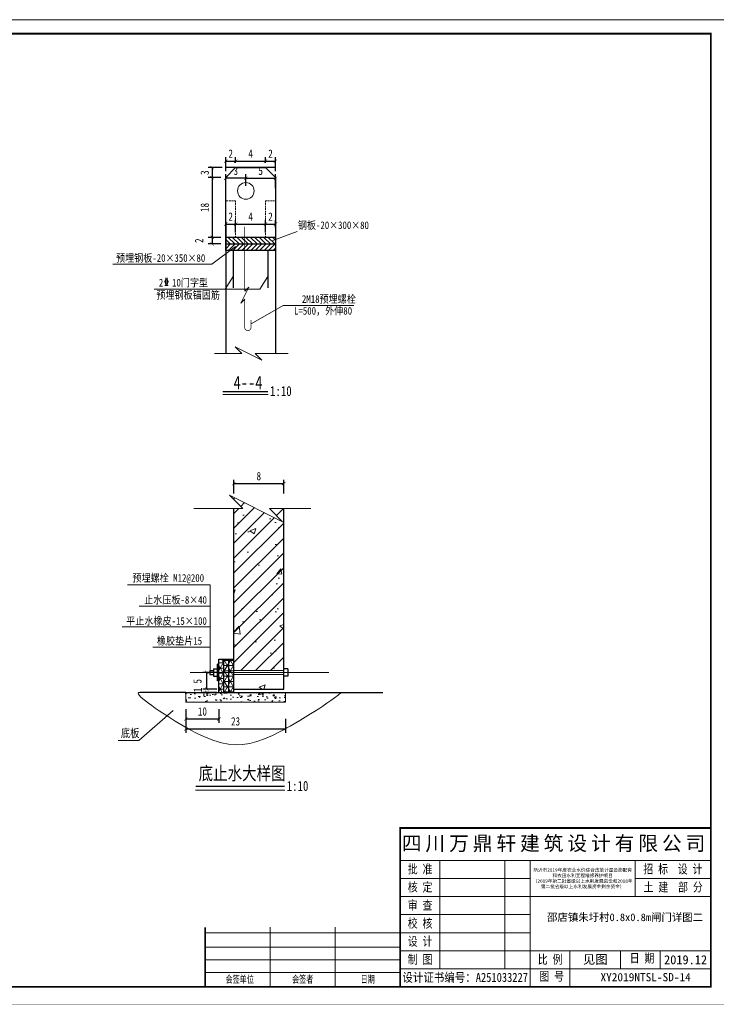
# Model space of a CAD drawing. Extents: x 36231 to 595326, y 3059 to 3871788.
# Tile 81 of 143: x 585209 to 585419, y 3865728 to 3866025. Entities that reach past the tile are written whole.
import ezdxf
from ezdxf.lldxf.tags import DXFTag

# ---------------------------------------------------------------- set-up
doc = ezdxf.new("R2010")
doc.units = 0
doc.header["$PDMODE"] = 32
doc.header["$PDSIZE"] = 0.2
doc.linetypes.add('HIDDEN', pattern=[0.375, 0.25, -0.125])
doc.layers.get('0').update_dxf_attribs({"linetype": 'CONTINUOUS'})
doc.layers.get('Defpoints').update_dxf_attribs({"linetype": 'CONTINUOUS'})
for name, color, linetype, lineweight in [('0.13填充', 8, 'CONTINUOUS', 9), ('0.13文字', 3, 'CONTINUOUS', 13), ('图框１', 5, 'CONTINUOUS', 60), ('文字', 7, 'CONTINUOUS', 15), ('文字层', 7, 'CONTINUOUS', 15), ('标注线', 7, 'CONTINUOUS', 18), ('细实线', 3, 'CONTINUOUS', 20), ('细线', 7, 'CONTINUOUS', 15), ('虚线', 251, 'HIDDEN', 15), ('轮廓线', 1, 'CONTINUOUS', 30), ('轮廓西线', 1, 'CONTINUOUS', 15)]:
    doc.layers.add(name, color=color, linetype=linetype, lineweight=lineweight)
doc.styles.add('-仿宋_GB2312', font='仿宋_GB2312_0.ttf')
doc.styles.add('CHX-1', font='tssdeng.shx', dxfattribs={"width": 0.7, "height": 300, "bigfont": 'atssdchn.shx'})
doc.styles.add('HZTXT', font='仿宋_GB2312_0.ttf', dxfattribs={"width": 0.8, "height": 2.5})
doc.styles.add('LYJFS', font='times.ttf', dxfattribs={"width": 0.7})
tags = doc.linetypes.add('DASHDOT2', pattern=[0.5, 0.25, -0.125, 0, -0.125]).pattern_tags.tags
tags[10:11] = [DXFTag(74, 4), DXFTag(75, 0), DXFTag(340, '0'), DXFTag(46, 1.0), DXFTag(50, 0.0), DXFTag(44, 0.0), DXFTag(45, 0.0)]
tags[8:9] = [DXFTag(74, 4), DXFTag(75, 0), DXFTag(340, '0'), DXFTag(46, 1.0), DXFTag(50, 0.0), DXFTag(44, 0.0), DXFTag(45, 0.0)]
tags[6:7] = [DXFTag(74, 4), DXFTag(75, 0), DXFTag(340, '0'), DXFTag(46, 1.0), DXFTag(50, 0.0), DXFTag(44, 0.0), DXFTag(45, 0.0)]
tags[4:5] = [DXFTag(74, 4), DXFTag(75, 0), DXFTag(340, '0'), DXFTag(46, 1.0), DXFTag(50, 0.0), DXFTag(44, 0.0), DXFTag(45, 0.0)]
doc.dimstyles.new('工作室标准标注', dxfattribs={"dimtxt": 2.5, "dimasz": 1, "dimexe": 1.2, "dimexo": 1.5, "dimgap": 1, "dimtad": 1, "dimdec": 1, "dimzin": 0, "dimdsep": 46, "dimtxsty": 'HZTXT', "dimblk": 'ARCHTICK', "dimcen": 0.09, "dimadec": 0, "dimazin": 0, "dimtfac": 0.09, "dimtdec": 1, "dimtofl": 0, "dimtmove": 2, "dimatfit": 3, "dimldrblk": 'ARCHTICK', "dimfxl": 3, "dimfxlon": 1, "dimtolj": 1, "dimtzin": 0, "dimarcsym": 0})

# ---------------------------------------------------------------- blocks, each defined once
blk = doc.blocks.new('eesz')
at = {"layer": '图框１', "color": 7, "const_width": 0.467}
blk.add_lwpolyline([(25244.5, -497.6), (25244.5, -1980.6), (27344.5, -1980.6), (27344.5, -497.6)], close=True, dxfattribs=at)
blk.add_lwpolyline([(25244.5, -497.6), (25244.5, -1980.6), (27344.5, -1980.6), (27344.5, -497.6)], close=True, dxfattribs=at)
at = {"layer": '图框１', "color": 5, "const_width": 0.467}
blk.add_lwpolyline([(25244.5, -497.6), (25244.5, -1980.6), (27344.5, -1980.6), (27344.5, -497.6)], close=True, dxfattribs=at)
at = {"layer": '图框１', "color": 7}
blk.add_lwpolyline([(25322.3, -518.3, 3.11, 3.11, 0), (27318.5, -518.3, 2.59, 2.59, 0), (27318.5, -1954.6, 2.59, 2.59, 0), (25322.3, -1954.6, 2.59, 2.59, 0)], format="xyseb", close=True, dxfattribs=at)
blk.add_lwpolyline([(25322.3, -518.3, 3.11, 3.11, 0), (27318.5, -518.3, 2.59, 2.59, 0), (27318.5, -1954.6, 2.59, 2.59, 0), (25322.3, -1954.6, 2.59, 2.59, 0)], format="xyseb", close=True, dxfattribs=at)
at = {"layer": '图框１', "color": 5}
blk.add_lwpolyline([(25322.3, -518.3, 3.11, 3.11, 0), (27318.5, -518.3, 2.59, 2.59, 0), (27318.5, -1954.6, 2.59, 2.59, 0), (25322.3, -1954.6, 2.59, 2.59, 0)], format="xyseb", close=True, dxfattribs=at)
at = {"layer": '细线', "color": 7}
for p, q in [((26850.3, -1715.1), (27318.5, -1715.1)), ((26850.3, -1764.1), (27318.5, -1764.1)), ((26910.2, -1764.1), (26910.2, -1927.4)), ((27008.2, -1764.1), (27008.2, -1927.4)), ((27046.3, -1764.1), (27046.3, -1954.6)), ((27204.2, -1764.1), (27204.2, -1818.5)), ((26850.3, -1791.3), (27046.3, -1791.3)), ((27204.2, -1791.3), (27318.5, -1791.3)), ((26850.3, -1818.5), (27318.5, -1818.5)), ((26850.3, -1845.7), (27046.3, -1845.7)), ((26654.3, -1864.8), (26654.3, -1954.6)), ((26752.3, -1864.8), (26752.3, -1954.6)), ((26556.3, -1873), (26850.3, -1873)), ((26850.3, -1873), (27046.3, -1873)), ((26556.3, -1894.7), (26850.3, -1894.7)), ((26850.3, -1900.2), (27318.5, -1900.2)), ((27106.2, -1900.2), (27106.2, -1954.6)), ((27182.4, -1900.2), (27182.4, -1927.4)), ((27242.3, -1900.2), (27242.3, -1927.4)), ((26556.3, -1913.8), (26850.3, -1913.8)), ((26850.3, -1927.4), (27318.5, -1927.4)), ((26556.3, -1932.9), (26850.3, -1932.9))]:
    blk.add_line(p, q, dxfattribs=at)
at = {"layer": '细线', "color": 7, "const_width": 2.72}
for points in [[(27318.5, -1715.1), (26850.3, -1715.1), (26850.3, -1954.6)], [(26556.3, -1864.8), (26556.3, -1954.6)]]:
    blk.add_lwpolyline(points, dxfattribs=at)
at = {"layer": '文字', "color": 7, "line_spacing_factor": 0.5, "style": '-仿宋_GB2312'}
for s, insert, char_height, width, attachment_point in [('{\\fSimSun|b0|i0|c134|p2;\\T1.2;\\C256;四川万鼎轩建筑设计有限公司}', (27084.4, -1739.6), 21.778, 468.222, 5), ('{\\W0.8;批 准}', (26880.3, -1777.7), 13.611, 59.889, 5), ('{\\W0.8;招 标  设 计}', (27261.3, -1777.7), 13.611, 114.153, 5), ('{\\W0.8;核 定}', (26880.3, -1804.9), 13.611, 59.889, 5), ('{\\W0.8;土 建  部 分}', (27261.7, -1804.9), 13.611, 114.902, 5), ('{\\W0.8;审 查}', (26880.3, -1832.1), 13.611, 59.889, 5), ('{\\W0.8;校 核}', (26880.3, -1859.4), 13.611, 59.889, 5), ('{\\W0.8;设 计}', (26880.3, -1886.6), 13.611, 59.889, 5), ('{\\W0.8;制 图}', (26880.3, -1913.8), 13.611, 59.889, 5), ('{\\W0.8;比 例}', (27076.3, -1913.8), 13.611, 59.889, 5), ('见图', (27144.3, -1913.8), 13.61, 76.222, 5), ('{\\W0.8;日 期}', (27196.2, -1904.4), 13.611, 54.508, 1), ('2019.12', (27280.4, -1913.8), 13.61, 76.222, 5), ('{\\W0.7; 会签单位}', (26605.3, -1943.7), 10.889, 98, 5), ('{\\W0.7;会签者}', (26703.3, -1943.7), 10.889, 98, 5), ('{\\W0.7;日期}', (26801.3, -1943.7), 10.89, 98, 5), ('{\\W0.85;设计证书编号：A251033227}', (26948.3, -1941), 13.611, 196, 5), ('{\\W0.8;图 号}', (27060.1, -1931.7), 13.611, 54.508, 1)]:
    blk.add_mtext(s, dxfattribs=dict(at, insert=insert, char_height=char_height, width=width, attachment_point=attachment_point))
at = {"layer": '文字', "color": 7, "insert": (27125.3, -1791.3), "char_height": 5, "width": 157.889, "attachment_point": 5, "style": '-仿宋_GB2312'}
blk.add_mtext('新沂市2019年度农业水价综合改革计量设施配套\\P和农田水利工程维修养护项目\\P（2019年第二批省级以上水利发展资金和2018年\\P第二批省级以上水利发展资金剩余资金）', dxfattribs=at)
blk = doc.blocks.new('_ARCHTICK')
at = {"color": 0, "linetype": 'ByBlock', "const_width": 0.15}
blk.add_lwpolyline([(-0.5, -0.5), (0.5, 0.5)], dxfattribs=at)
blk = doc.blocks.new('*D2286')
at = {"layer": 'Defpoints', "color": 0, "lineweight": 13}
for p in [(585265.5, 3865823.21), (585272.72, 3865823.21), (585272.72, 3865822.23)]:
    blk.add_point(p, dxfattribs=at)
at = {"layer": '细实线', "color": 0, "lineweight": -2}
for p, q in [((585265.5, 3865823.21), (585265.5, 3865824.21)), ((585268.5, 3865823.21), (585264.3, 3865823.21)), ((585268.5, 3865822.23), (585264.3, 3865822.23)), ((585265.5, 3865822.23), (585265.5, 3865821.23))]:
    blk.add_line(p, q, dxfattribs=at)
for p, rotation in [((585265.5, 3865823.21), 270), ((585265.5, 3865822.23), 90)]:
    blk.add_blockref('_ARCHTICK', p, dxfattribs=dict(at, rotation=rotation))
at = {"layer": '细实线', "color": 0, "lineweight": 9, "insert": (585262.73, 3865822.95), "char_height": 2.5, "attachment_point": 5, "rotation": 90, "style": 'HZTXT'}
blk.add_mtext('\\A1;1', dxfattribs=at)
blk = doc.blocks.new('*D2311')
at = {"layer": 'Defpoints', "color": 0, "lineweight": 13}
for p in [(585274.17, 3865963.33), (585271.17, 3865960.71), (585274.17, 3865959.34)]:
    blk.add_point(p, dxfattribs=at)
at = {"layer": '细实线', "color": 0, "lineweight": -2}
for p, q in [((585271.17, 3865962.21), (585271.17, 3865964.53)), ((585271.17, 3865963.33), (585274.17, 3865963.33)), ((585274.17, 3865960.84), (585274.17, 3865964.53))]:
    blk.add_line(p, q, dxfattribs=at)
at = {"layer": '细实线', "color": 0, "lineweight": -2, "rotation": 180}
blk.add_blockref('_ARCHTICK', (585271.17, 3865963.33), dxfattribs=at)
at = {"layer": '细实线', "color": 0, "lineweight": -2}
blk.add_blockref('_ARCHTICK', (585274.17, 3865963.33), dxfattribs=at)
at = {"layer": '细实线', "color": 0, "lineweight": 9, "insert": (585272.67, 3865965.58), "char_height": 2.5, "attachment_point": 5, "style": 'HZTXT'}
blk.add_mtext('\\A1;2', dxfattribs=at)
blk = doc.blocks.new('*D2312')
at = {"layer": 'Defpoints', "color": 0, "lineweight": 13}
for p in [(585267.1, 3865957.34), (585271.17, 3865959.34), (585271.17, 3865957.34)]:
    blk.add_point(p, dxfattribs=at)
at = {"layer": '细实线', "color": 0, "lineweight": -2}
for p, q in [((585269.67, 3865959.34), (585265.9, 3865959.34)), ((585269.67, 3865957.34), (585265.9, 3865957.34)), ((585267.1, 3865959.34), (585267.1, 3865957.34))]:
    blk.add_line(p, q, dxfattribs=at)
for p, rotation in [((585267.1, 3865959.34), 90), ((585267.1, 3865957.34), 270)]:
    blk.add_blockref('_ARCHTICK', p, dxfattribs=dict(at, rotation=rotation))
at = {"layer": '细实线', "color": 0, "lineweight": 9, "insert": (585263.15, 3865958.34), "char_height": 2.5, "attachment_point": 5, "rotation": 90, "style": 'HZTXT'}
blk.add_mtext('\\A1;2', dxfattribs=at)
blk = doc.blocks.new('*D2313')
at = {"layer": 'Defpoints', "color": 0, "lineweight": 13}
for p in [(585274.61, 3865980.34), (585267.1, 3865977.34), (585271.17, 3865977.34)]:
    blk.add_point(p, dxfattribs=at)
at = {"layer": '细实线', "color": 0, "lineweight": -2}
for p, q in [((585270.1, 3865980.34), (585265.9, 3865980.34)), ((585267.1, 3865980.34), (585267.1, 3865977.34)), ((585269.67, 3865977.34), (585265.9, 3865977.34))]:
    blk.add_line(p, q, dxfattribs=at)
for p, rotation in [((585267.1, 3865980.34), 90), ((585267.1, 3865977.34), 270)]:
    blk.add_blockref('_ARCHTICK', p, dxfattribs=dict(at, rotation=rotation))
at = {"layer": '细实线', "color": 0, "lineweight": 9, "insert": (585264.85, 3865978.84), "char_height": 2.5, "attachment_point": 5, "rotation": 90, "style": 'HZTXT'}
blk.add_mtext('\\A1;3', dxfattribs=at)
blk = doc.blocks.new('*D2314')
at = {"layer": 'Defpoints', "color": 0, "lineweight": 13}
for p in [(585271.17, 3865977.34), (585267.1, 3865959.34), (585269.21, 3865959.34)]:
    blk.add_point(p, dxfattribs=at)
at = {"layer": '细实线', "color": 0, "lineweight": -2}
for p, q in [((585269.67, 3865977.34), (585265.9, 3865977.34)), ((585267.1, 3865977.34), (585267.1, 3865959.34)), ((585267.71, 3865959.34), (585265.9, 3865959.34))]:
    blk.add_line(p, q, dxfattribs=at)
for p, rotation in [((585267.1, 3865977.34), 90), ((585267.1, 3865959.34), 270)]:
    blk.add_blockref('_ARCHTICK', p, dxfattribs=dict(at, rotation=rotation))
at = {"layer": '细实线', "color": 0, "lineweight": 9, "insert": (585264.85, 3865968.34), "char_height": 2.5, "attachment_point": 5, "rotation": 90, "style": 'HZTXT'}
blk.add_mtext('\\A1;18', dxfattribs=at)
blk = doc.blocks.new('*D2315')
at = {"layer": 'Defpoints', "color": 0, "lineweight": 13}
for p in [(585286.17, 3865963.33), (585286.17, 3865960.84), (585283.17, 3865959.34)]:
    blk.add_point(p, dxfattribs=at)
at = {"layer": '细实线', "color": 0, "lineweight": -2}
for p, q in [((585283.17, 3865960.84), (585283.17, 3865964.53)), ((585283.17, 3865963.33), (585286.17, 3865963.33)), ((585286.17, 3865962.34), (585286.17, 3865964.53))]:
    blk.add_line(p, q, dxfattribs=at)
at = {"layer": '细实线', "color": 0, "lineweight": -2, "rotation": 180}
blk.add_blockref('_ARCHTICK', (585283.17, 3865963.33), dxfattribs=at)
at = {"layer": '细实线', "color": 0, "lineweight": -2}
blk.add_blockref('_ARCHTICK', (585286.17, 3865963.33), dxfattribs=at)
at = {"layer": '细实线', "color": 0, "lineweight": 9, "insert": (585284.67, 3865965.58), "char_height": 2.5, "attachment_point": 5, "style": 'HZTXT'}
blk.add_mtext('\\A1;2', dxfattribs=at)
blk = doc.blocks.new('*D2316')
at = {"layer": 'Defpoints', "color": 0, "lineweight": 13}
for p in [(585283.17, 3865963.33), (585274.17, 3865959.34), (585283.17, 3865959.34)]:
    blk.add_point(p, dxfattribs=at)
at = {"layer": '细实线', "color": 0, "lineweight": -2}
for p, q in [((585274.17, 3865960.84), (585274.17, 3865964.53)), ((585274.17, 3865963.33), (585283.17, 3865963.33)), ((585283.17, 3865960.84), (585283.17, 3865964.53))]:
    blk.add_line(p, q, dxfattribs=at)
at = {"layer": '细实线', "color": 0, "lineweight": -2, "rotation": 180}
blk.add_blockref('_ARCHTICK', (585274.17, 3865963.33), dxfattribs=at)
at = {"layer": '细实线', "color": 0, "lineweight": -2}
blk.add_blockref('_ARCHTICK', (585283.17, 3865963.33), dxfattribs=at)
at = {"layer": '细实线', "color": 0, "lineweight": 9, "insert": (585278.67, 3865965.58), "char_height": 2.5, "attachment_point": 5, "style": 'HZTXT'}
blk.add_mtext('\\A1;4', dxfattribs=at)
blk = doc.blocks.new('*D2317')
at = {"layer": 'Defpoints', "color": 0, "lineweight": 13}
for p in [(585274.17, 3865982.31), (585274.17, 3865980.34), (585271.17, 3865970.34)]:
    blk.add_point(p, dxfattribs=at)
at = {"layer": '细实线', "color": 0, "lineweight": -2}
for p, q in [((585271.17, 3865979.31), (585271.17, 3865983.51)), ((585271.17, 3865982.31), (585274.17, 3865982.31)), ((585274.17, 3865981.84), (585274.17, 3865983.51))]:
    blk.add_line(p, q, dxfattribs=at)
at = {"layer": '细实线', "color": 0, "lineweight": -2, "rotation": 180}
blk.add_blockref('_ARCHTICK', (585271.17, 3865982.31), dxfattribs=at)
at = {"layer": '细实线', "color": 0, "lineweight": -2}
blk.add_blockref('_ARCHTICK', (585274.17, 3865982.31), dxfattribs=at)
at = {"layer": '细实线', "color": 0, "lineweight": 9, "insert": (585272.67, 3865984.56), "char_height": 2.5, "attachment_point": 5, "style": 'HZTXT'}
blk.add_mtext('\\A1;2', dxfattribs=at)
blk = doc.blocks.new('*D2318')
at = {"layer": 'Defpoints', "color": 0, "lineweight": 13}
for p in [(585283.17, 3865982.31), (585274.17, 3865980.34), (585283.17, 3865980.34)]:
    blk.add_point(p, dxfattribs=at)
at = {"layer": '细实线', "color": 0, "lineweight": -2}
for p, q in [((585274.17, 3865981.84), (585274.17, 3865983.51)), ((585274.17, 3865982.31), (585283.17, 3865982.31)), ((585283.17, 3865981.84), (585283.17, 3865983.51))]:
    blk.add_line(p, q, dxfattribs=at)
at = {"layer": '细实线', "color": 0, "lineweight": -2, "rotation": 180}
blk.add_blockref('_ARCHTICK', (585274.17, 3865982.31), dxfattribs=at)
at = {"layer": '细实线', "color": 0, "lineweight": -2}
blk.add_blockref('_ARCHTICK', (585283.17, 3865982.31), dxfattribs=at)
at = {"layer": '细实线', "color": 0, "lineweight": 9, "insert": (585278.67, 3865984.56), "char_height": 2.5, "attachment_point": 5, "style": 'HZTXT'}
blk.add_mtext('\\A1;4', dxfattribs=at)
blk = doc.blocks.new('*D2319')
at = {"layer": 'Defpoints', "color": 0, "lineweight": 13}
for p in [(585286.17, 3865982.31), (585283.17, 3865980.34), (585286.17, 3865977.13)]:
    blk.add_point(p, dxfattribs=at)
at = {"layer": '细实线', "color": 0, "lineweight": -2}
for p, q in [((585283.17, 3865981.84), (585283.17, 3865983.51)), ((585283.17, 3865982.31), (585286.17, 3865982.31)), ((585286.17, 3865979.31), (585286.17, 3865983.51))]:
    blk.add_line(p, q, dxfattribs=at)
at = {"layer": '细实线', "color": 0, "lineweight": -2, "rotation": 180}
blk.add_blockref('_ARCHTICK', (585283.17, 3865982.31), dxfattribs=at)
at = {"layer": '细实线', "color": 0, "lineweight": -2}
blk.add_blockref('_ARCHTICK', (585286.17, 3865982.31), dxfattribs=at)
at = {"layer": '细实线', "color": 0, "lineweight": 9, "insert": (585284.67, 3865984.56), "char_height": 2.5, "attachment_point": 5, "style": 'HZTXT'}
blk.add_mtext('\\A1;2', dxfattribs=at)
blk = doc.blocks.new('*D2320')
at = {"layer": 'Defpoints', "color": 0, "lineweight": 13}
for p in [(585271.17, 3865977.13), (585277.23, 3865973.34), (585271.17, 3865970.34)]:
    blk.add_point(p, dxfattribs=at)
at = {"layer": '细实线', "color": 0, "lineweight": -2}
for p, q in [((585271.17, 3865974.13), (585271.17, 3865978.33)), ((585277.23, 3865974.84), (585277.23, 3865978.33)), ((585277.23, 3865977.13), (585271.17, 3865977.13))]:
    blk.add_line(p, q, dxfattribs=at)
at = {"layer": '细实线', "color": 0, "lineweight": -2, "rotation": 180}
blk.add_blockref('_ARCHTICK', (585271.17, 3865977.13), dxfattribs=at)
at = {"layer": '细实线', "color": 0, "lineweight": -2}
blk.add_blockref('_ARCHTICK', (585277.23, 3865977.13), dxfattribs=at)
at = {"layer": '细实线', "color": 0, "lineweight": 9, "insert": (585274.2, 3865979.38), "char_height": 2.5, "attachment_point": 5, "style": 'HZTXT'}
blk.add_mtext('\\A1;3', dxfattribs=at)
blk = doc.blocks.new('*D2321')
at = {"layer": 'Defpoints', "color": 0, "lineweight": 13}
for p in [(585286.17, 3865977.13), (585277.23, 3865973.34), (585286.17, 3865970.34)]:
    blk.add_point(p, dxfattribs=at)
at = {"layer": '细实线', "color": 0, "lineweight": -2}
for p, q in [((585277.23, 3865974.84), (585277.23, 3865978.33)), ((585286.17, 3865974.13), (585286.17, 3865978.33)), ((585277.23, 3865977.13), (585286.17, 3865977.13))]:
    blk.add_line(p, q, dxfattribs=at)
at = {"layer": '细实线', "color": 0, "lineweight": -2, "rotation": 180}
blk.add_blockref('_ARCHTICK', (585277.23, 3865977.13), dxfattribs=at)
at = {"layer": '细实线', "color": 0, "lineweight": -2}
blk.add_blockref('_ARCHTICK', (585286.17, 3865977.13), dxfattribs=at)
at = {"layer": '细实线', "color": 0, "lineweight": 9, "insert": (585281.7, 3865979.38), "char_height": 2.5, "attachment_point": 5, "style": 'HZTXT'}
blk.add_mtext('\\A1;5', dxfattribs=at)

msp = doc.modelspace()

# ---------------------------------------------------------------- hatches: boundary and pattern name
at = {"lineweight": 13}
h = msp.add_hatch(dxfattribs=at)
h.set_pattern_fill('AR-CONC', color=8, scale=0.1, style=0)
h.set_pattern_definition([(50, (583438.706, 3864215.073), (18.21847, -1.59391), [1.905, -20.955]), (355, (583438.706, 3864215.073), (-3.52428, 19.10566), [1.524, -16.764]), (100.451, (583440.224, 3864214.94), (14.69425, 17.51167), [1.619, -17.809]), (46.1842, (583438.706, 3864220.153), (27.1079, -4.20423), [2.8575, -31.4325]), (96.6356, (583440.965, 3864219.802), (23.74042, 24.74256), [2.4285, -26.7135]), (351.184, (583438.706, 3864220.153), (23.74046, 24.7425), [2.286, -25.146]), (21, (583441.246, 3864218.883), (15.16149, -10.22655), [1.905, -20.955]), (326, (583441.246, 3864218.883), (6.1802, 18.4188), [1.524, -16.764]), (71.4514, (583442.51, 3864218.03), (21.34165, 8.19229), [1.619, -17.809]), (37.5, (583438.706, 3864215.073), (0.30886, 8.455504), [0, -16.5608, 0, -17.018, 0, -16.8275]), (7.5, (583438.706, 3864215.073), (6.681966, 10.018057), [0, -9.7028, 0, -16.1798, 0, -6.4135]), (327.5, (583433.042, 3864215.073), (13.55906, -0.572874), [0, -6.35, 0, -19.812, 0, -26.289]), (317.5, (583430.502, 3864215.073), (14.81292, 2.54265), [0, -8.255, 0, -13.1572, 0, -18.669])])
h.paths.add_polyline_path([(585288.65, 3865877.66), (585284.34, 3865877.66), (585288.34, 3865873.66), (585272.34, 3865881.66), (585276.34, 3865877.66), (585273.65, 3865877.66), (585273.65, 3865828.83), (585288.65, 3865828.83)])
h.paths.add_polyline_path([(585288.65, 3865827.63), (585273.65, 3865827.63), (585273.65, 3865823.23), (585288.65, 3865823.23)])
at = {"lineweight": 9}
h = msp.add_hatch(dxfattribs=at)
h.set_pattern_fill('AR-CONC', scale=0.02, style=0)
h.set_pattern_definition([(50, (582606.9774, 3868799.4932), (3.6436934, -0.3187817), [0.381, -4.191]), (355, (582606.9774, 3868799.4932), (-0.7048565, 3.821133), [0.3048, -3.3528]), (100.451, (582607.281, 3868799.4667), (2.93885, 3.5023338), [0.3238, -3.5618]), (46.1842, (582606.9774, 3868800.509), (5.421581, -0.8408466), [0.5715, -6.2865]), (96.6356, (582607.429, 3868800.439), (4.748085, 4.948511), [0.4857, -5.3427]), (351.184, (582606.9774, 3868800.509), (4.748092, 4.948502), [0.4572, -5.0292]), (21, (582607.4854, 3868800.2552), (3.0322976, -2.0453104), [0.381, -4.191]), (326, (582607.4854, 3868800.2552), (1.2360406, 3.6837593), [0.3048, -3.3528]), (71.4514, (582607.738, 3868800.0848), (4.2683298, 1.638457), [0.3238, -3.5618]), (37.5, (582606.9774, 3868799.4932), (0.06177207, 1.69110078), [0, -3.31216, 0, -3.4036, 0, -3.3655]), (7.5, (582606.9774, 3868799.4932), (1.33639325, 2.0036115), [0, -1.94056, 0, -3.23596, 0, -1.2827]), (327.5, (582605.8445, 3868799.4932), (2.7118119, -0.1145749), [0, -1.27, 0, -3.9624, 0, -5.2578]), (317.5, (582605.3365, 3868799.4932), (2.9625836, 0.5085298), [0, -1.651, 0, -2.63144, 0, -3.7338])])
h.paths.add_polyline_path([(585289.15, 3865819.23), (585289.15, 3865822.23), (585259.15, 3865822.23), (585259.15, 3865819.23)])
at = {"layer": '0.13填充', "lineweight": 13}
h = msp.add_hatch(dxfattribs=at)
h.set_pattern_fill('ANSI31', color=8, style=0)
h.set_pattern_definition([(45, (584351.541, 3865937.4026), (-2.245064, 2.245064), [])])
h.paths.add_polyline_path([(585288.65, 3865877.66), (585284.34, 3865877.66), (585288.34, 3865873.66), (585272.34, 3865881.66), (585276.34, 3865877.66), (585273.65, 3865877.66), (585273.65, 3865828.83), (585288.65, 3865828.83)])
h.paths.add_polyline_path([(585279.41, 3865861.42), (585282.89, 3865861.42), (585282.89, 3865857.67), (585279.41, 3865857.67)], flags=24)
at = {"layer": '标注线'}
h = msp.add_hatch(dxfattribs=at)
h.set_pattern_fill('ANSI31', scale=0.3, angle=90, style=0)
h.set_pattern_definition([(135, (583691.15995, 3864786.7182), (-0.6735192, -0.6735192), [])])
h.paths.add_polyline_path([(585281.19, 3865957.34), (585281.19, 3865959.34), (585276.18, 3865959.34), (585276.18, 3865957.34)])
h.paths.add_polyline_path([(585276.18, 3865957.34), (585276.18, 3865959.34), (585271.17, 3865959.34), (585271.17, 3865957.34)])
h.paths.add_polyline_path([(585281.19, 3865959.34), (585281.19, 3865957.34), (585286.17, 3865957.34), (585286.17, 3865959.34)])
h = msp.add_hatch(dxfattribs=at)
h.set_pattern_fill('ANSI31', scale=0.3, style=0)
h.set_pattern_definition([(45, (583691.15995, 3864786.7182), (-0.6735192, 0.6735192), [])])
h.paths.add_polyline_path([(585276.18, 3865957.34), (585276.18, 3865955.34), (585281.19, 3865955.34), (585281.19, 3865957.34)])
h.paths.add_polyline_path([(585271.17, 3865957.34), (585271.17, 3865955.34), (585276.18, 3865955.34), (585276.18, 3865957.34)])
h.paths.add_polyline_path([(585286.17, 3865955.34), (585286.17, 3865957.34), (585281.19, 3865957.34), (585281.19, 3865955.34)])
h = msp.add_hatch(dxfattribs=at)
h.set_pattern_fill('NET3', scale=0.5, style=0)
h.set_pattern_definition([(0, (583063.4603, 3864215.0727), (0, 1.5875), []), (60, (583063.4603, 3864215.0727), (-1.3748153, 0.79375), []), (120, (583063.4603, 3864215.0727), (-1.3748153, -0.79375), [])])
h.paths.add_polyline_path([(585270.65, 3865827.63), (585269.15, 3865827.63), (585269.15, 3865822.23), (585270.65, 3865822.23)])
h.paths.add_polyline_path([(585270.65, 3865828.23), (585270.65, 3865828.83), (585269.15, 3865828.83), (585269.15, 3865828.23)])
h.paths.add_polyline_path([(585270.65, 3865827.63), (585270.65, 3865828.23), (585269.15, 3865828.23), (585269.15, 3865827.63)])
h.paths.add_polyline_path([(585270.65, 3865828.83), (585270.65, 3865832.23), (585269.15, 3865832.23), (585269.15, 3865828.83)])
h = msp.add_hatch(dxfattribs=at)
h.set_pattern_fill('NET3', scale=0.5, style=0)
h.set_pattern_definition([(0, (583699.8199, 3864199.9264), (0, 1.5875), []), (60, (583699.8199, 3864199.9264), (-1.3748153, 0.79375), []), (120, (583699.8199, 3864199.9264), (-1.3748153, -0.79375), [])])
h.paths.add_polyline_path([(585270.65, 3865828.23), (585272.15, 3865828.23), (585272.15, 3865832.23), (585270.65, 3865832.23)])
h.paths.add_polyline_path([(585272.15, 3865828.23), (585273.65, 3865828.23), (585273.65, 3865832.23), (585272.15, 3865832.23)])
h.paths.add_polyline_path([(585273.65, 3865828.23), (585272.15, 3865828.23), (585272.15, 3865822.23), (585273.65, 3865822.23)])
h.paths.add_polyline_path([(585272.15, 3865828.23), (585270.65, 3865828.23), (585270.65, 3865822.23), (585272.15, 3865822.23)])

# ---------------------------------------------------------------- linework, layer by layer
at = {"layer": '0.13文字', "lineweight": 13}
msp.add_line((590756.67, 3866024.88), (583664.28, 3866024.88), dxfattribs=at)
at = {"layer": '图框１', "color": 7, "const_width": 0.4}
msp.add_lwpolyline([(585270.26, 3865912.86), (585283.93, 3865912.86)], dxfattribs=at)
at = {"layer": '标注线', "color": 7}
for p, q in [((585270.26, 3865912.03), (585283.93, 3865912.03)), ((585262.08, 3865792.8), (585288.96, 3865792.8))]:
    msp.add_line(p, q, dxfattribs=at)
at = {"layer": '标注线', "color": 7, "const_width": 0.4}
msp.add_lwpolyline([(585262.08, 3865793.87), (585288.96, 3865793.87)], dxfattribs=at)
at = {"layer": '标注线', "color": 7}
msp.add_circle((585277.23, 3865973.34), 2.5, dxfattribs=at)
msp.add_open_spline([(585245.33, 3865822.23), (585242.71, 3865822.23), (585270.92, 3865802.77), (585279.9, 3865804.85), (585303.63, 3865820.09), (585305.99, 3865822.23)], degree=3, knots=[0, 0, 0, 0, 181.378696, 634.14715, 716.224177, 716.224177, 716.224177, 716.224177], dxfattribs=at)
at = {"layer": '细实线', "lineweight": 9}
for p, q in [((585285.38, 3865958.34), (585292.76, 3865961.11)), ((585266.97, 3865951.24), (585274.09, 3865956.63)), ((585237.18, 3865951.24), (585266.97, 3865951.24)), ((585270.97, 3865943.76), (585273.42, 3865947.5)), ((585281.46, 3865943.76), (585283.92, 3865947.5)), ((585249.56, 3865943.76), (585281.46, 3865943.76)), ((585278.11, 3865944.28), (585275.71, 3865939.48)), ((585276.91, 3865943.08), (585278.11, 3865944.28)), ((585275.71, 3865939.48), (585276.91, 3865940.68)), ((585288.5, 3865938.85), (585278.8, 3865933.32)), ((585288.5, 3865938.85), (585309.83, 3865938.85)), ((585267.79, 3865924.35), (585276.05, 3865924.35)), ((585274.05, 3865926.35), (585282.05, 3865922.35)), ((585276.05, 3865924.35), (585274.05, 3865926.35)), ((585280.05, 3865924.35), (585290.01, 3865924.35)), ((585282.05, 3865922.35), (585280.05, 3865924.35)), ((585272.34, 3865881.66), (585288.34, 3865873.66)), ((585276.34, 3865877.66), (585272.34, 3865881.66)), ((585261.55, 3865877.66), (585276.34, 3865877.66)), ((585284.34, 3865877.66), (585296.81, 3865877.66)), ((585288.34, 3865873.66), (585284.34, 3865877.66)), ((585241.52, 3865854.64), (585266.49, 3865854.64)), ((585266.49, 3865854.64), (585266.49, 3865828.23)), ((585245.05, 3865848.2), (585266.49, 3865848.2)), ((585239.98, 3865841.93), (585266.49, 3865841.93)), ((585249.19, 3865835.83), (585266.49, 3865835.83)), ((585255.3, 3865816.74), (585245, 3865807.75)), ((585245, 3865807.75), (585238.8, 3865807.75))]:
    msp.add_line(p, q, dxfattribs=at)
at = {"layer": '细实线', "color": 1, "linetype": 'DASHDOT2', "ltscale": 3}
msp.add_line((585260.44, 3865828.23), (585302.3, 3865828.23), dxfattribs=at)
at = {"layer": '虚线', "color": 7, "ltscale": 2}
for p, q in [((585274.17, 3865970.34), (585271.17, 3865970.34)), ((585274.17, 3865959.34), (585274.17, 3865970.34)), ((585283.17, 3865970.34), (585286.17, 3865970.34)), ((585283.17, 3865959.34), (585283.17, 3865970.34))]:
    msp.add_line(p, q, dxfattribs=at)
at = {"layer": '虚线', "color": 7}
msp.add_line((585286.17, 3865959.34), (585286.17, 3865970.34), dxfattribs=at)
at = {"layer": '虚线', "color": 7, "ltscale": 0.2}
for p, q in [((585273.65, 3865828.83), (585288.65, 3865828.83)), ((585273.65, 3865827.63), (585288.65, 3865827.63))]:
    msp.add_line(p, q, dxfattribs=at)
at = {"layer": '轮廓线', "color": 7}
for p, q in [((585262.15, 3865822.23), (585263.65, 3865822.23)), ((585263.65, 3865822.23), (585266.65, 3865822.23))]:
    msp.add_line(p, q, dxfattribs=at)
at = {"layer": '轮廓西线', "color": 4, "lineweight": 30}
for p, q in [((585286.17, 3865980.34), (585271.17, 3865980.34)), ((585271.17, 3865977.34), (585274.17, 3865980.34)), ((585274.17, 3865980.34), (585283.17, 3865980.34)), ((585286.17, 3865977.34), (585283.17, 3865980.34)), ((585271.17, 3865957.34), (585271.17, 3865977.34)), ((585286.17, 3865977.34), (585286.17, 3865955.34)), ((585271.17, 3865964), (585271.17, 3865924.35)), ((585286.17, 3865964), (585286.17, 3865924.35)), ((585286.17, 3865959.34), (585271.17, 3865959.34)), ((585271.17, 3865957.34), (585286.17, 3865957.34)), ((585271.17, 3865955.34), (585271.17, 3865957.34)), ((585286.17, 3865955.34), (585271.17, 3865955.34)), ((585273.42, 3865955.34), (585273.42, 3865944.17)), ((585283.92, 3865955.34), (585283.92, 3865944.17)), ((585273.65, 3865822.23), (585273.65, 3865877.66)), ((585288.65, 3865823.23), (585288.65, 3865877.66)), ((585267.45, 3865829.36), (585267.45, 3865827.11)), ((585267.45, 3865829.36), (585268.65, 3865829.36)), ((585268.65, 3865825.73), (585268.65, 3865830.73)), ((585269.15, 3865830.73), (585268.65, 3865830.73)), ((585269.15, 3865822.23), (585269.15, 3865832.23)), ((585269.15, 3865832.23), (585270.65, 3865832.23)), ((585270.65, 3865822.23), (585270.65, 3865832.23)), ((585270.65, 3865832.23), (585273.65, 3865832.23)), ((585272.15, 3865822.23), (585272.15, 3865832.23)), ((585289.85, 3865829.36), (585288.65, 3865829.36)), ((585289.85, 3865829.36), (585289.85, 3865827.11)), ((585266.42, 3865828.83), (585266.42, 3865827.63)), ((585266.42, 3865828.83), (585267.45, 3865828.83)), ((585266.42, 3865827.63), (585267.45, 3865827.63)), ((585267.45, 3865827.11), (585268.65, 3865827.11)), ((585289.85, 3865827.11), (585288.65, 3865827.11)), ((585269.15, 3865825.73), (585268.65, 3865825.73)), ((585259.15, 3865822.23), (585245.33, 3865822.23)), ((585259.15, 3865822.23), (585289.15, 3865822.23)), ((585273.65, 3865823.23), (585288.65, 3865823.23)), ((585289.15, 3865822.23), (585318.58, 3865822.23))]:
    msp.add_line(p, q, dxfattribs=at)
at = {"layer": '轮廓西线', "color": 4, "lineweight": 9}
for p, q in [((585259.15, 3865822.23), (585259.15, 3865819.23)), ((585289.15, 3865822.23), (585289.15, 3865819.23)), ((585259.15, 3865819.23), (585289.15, 3865819.23))]:
    msp.add_line(p, q, dxfattribs=at)
at = {"layer": '轮廓西线', "color": 4, "lineweight": 30, "const_width": 0.2}
for points in [[(585276.91, 3865962.54), (585276.91, 3865943.08)], [(585276.91, 3865940.68), (585276.91, 3865932.17)], [(585278.8, 3865934.47), (585278.8, 3865932.17)]]:
    msp.add_lwpolyline(points, dxfattribs=at)
msp.add_lwpolyline([(585276.91, 3865932.17, 1), (585278.8, 3865932.17)], format="xyb", dxfattribs=at)

# ---------------------------------------------------------------- block references
at = {"layer": '文字层', "xscale": 0.1999999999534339, "yscale": 0.2000000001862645, "zscale": 0.2}
msp.add_blockref('eesz', (579953.71, 3866124.4), dxfattribs=at)

# ---------------------------------------------------------------- texts
at = {"layer": '0.13文字', "color": 0, "linetype": 'Continuous', "lineweight": 13, "insert": (585384.15, 3865737.67), "char_height": 2.5, "width": 66.6611, "attachment_point": 1, "style": 'LYJFS'}
msp.add_mtext('{\\fFangSong_GB2312|b0|i0|c134|p49;\\W1;XY2019NTSL-SD-14}', dxfattribs=at)
at = {"layer": '文字', "color": 7, "insert": (585368.04, 3865755.61), "char_height": 2.3, "width": 72.3832, "attachment_point": 1, "style": '-仿宋_GB2312'}
msp.add_mtext('\\A1;邵店镇朱圩村{\\A0;0.8x0.8m闸门详图二}', dxfattribs=at)
at = {"layer": '细实线', "lineweight": 9, "style": '-仿宋_GB2312'}
for s, height, width, p in [('钢板-20×300×80', 2.3, 0.85, (585292.92, 3865961.85)), ('预埋钢板-20×350×80', 2.3, 0.85, (585238.11, 3865951.96)), ('2  10门字型', 2.3, 0.85, (585251.01, 3865944.52)), ('预埋钢板锚固筋', 2.3, 0.85, (585250.27, 3865940.81)), ('2M18预埋螺栓', 2.3, 0.85, (585294.15, 3865939.6)), ('L=500，外伸80', 2.3, 0.85, (585291.76, 3865936.05)), ('预埋螺栓 M12@200', 2.3, 0.85, (585243.07, 3865855.57)), ('止水压板-8×40', 2.3, 0.85, (585246.59, 3865848.95)), ('平止水橡皮-15×100', 2.3, 0.85, (585241.17, 3865842.59)), ('橡胶垫片15', 2.3, 0.85, (585250.45, 3865836.59)), ('底板', 2.5, 0.8, (585239.56, 3865808.7))]:
    msp.add_text(s, height=height, dxfattribs=dict(at, width=width)).set_placement(p)
at = {"layer": '细实线', "color": 7, "style": '-仿宋_GB2312', "width": 0.8}
for s, height, p in [('4--4', 4, (585273.54, 3865913.57)), ('1:10', 3, (585284.53, 3865911.52)), ('底止水大样图', 4, (585263.01, 3865795.83)), ('1:10', 3, (585289.56, 3865792.53))]:
    msp.add_text(s, height=height, dxfattribs=at).set_placement(p)
at = {"layer": '细实线', "lineweight": 13, "insert": (585254.02, 3865944.79), "char_height": 2.3, "width": 4.157, "attachment_point": 9, "style": 'CHX-1'}
msp.add_mtext('\x84', dxfattribs=at)

# ---------------------------------------------------------------- dimensions: what is measured, and where the dimension line sits
at = {"layer": '细实线', "lineweight": 9}
for base, p1, p2, text, picture, middle in [((585274.17, 3865982.31), (585271.17, 3865970.34), (585274.17, 3865980.34), '2', '*D2317', (585272.67, 3865984.56)), ((585283.17, 3865982.31), (585274.17, 3865980.34), (585283.17, 3865980.34), '4', '*D2318', (585278.67, 3865984.56)), ((585286.17, 3865982.31), (585283.17, 3865980.34), (585286.17, 3865977.13), '2', '*D2319', (585284.67, 3865984.56)), ((585271.17, 3865977.13), (585277.23, 3865973.34), (585271.17, 3865970.34), '3', '*D2320', (585274.2, 3865979.38)), ((585274.17, 3865963.33), (585271.17, 3865960.71), (585274.17, 3865959.34), '2', '*D2311', (585272.67, 3865965.58)), ((585283.17, 3865963.33), (585274.17, 3865959.34), (585283.17, 3865959.34), '4', '*D2316', (585278.67, 3865965.58)), ((585286.17, 3865963.33), (585283.17, 3865959.34), (585286.17, 3865960.84), '2', '*D2315', (585284.67, 3865965.58))]:
    dim = msp.add_linear_dim(base=base, p1=p1, p2=p2, text=text, dimstyle='工作室标准标注', override={"dimdec": 0, "dimlfac": 1}, dxfattribs=at)
    dim.commit()
    dim.dimension.update_dxf_attribs({"geometry": picture, "text_midpoint": middle})
for base, p1, p2, picture, middle in [((585267.1, 3865977.34), (585274.61, 3865980.34), (585271.17, 3865977.34), '*D2313', (585264.85, 3865978.84)), ((585267.1, 3865959.34), (585271.17, 3865977.34), (585269.21, 3865959.34), '*D2314', (585264.85, 3865968.34)), ((585267.1, 3865957.34), (585271.17, 3865959.34), (585271.17, 3865957.34), '*D2312', (585263.15, 3865958.34))]:
    dim = msp.add_linear_dim(base=base, p1=p1, p2=p2, angle=90, dimstyle='工作室标准标注', override={"dimdec": 0, "dimlfac": 1}, dxfattribs=at)
    dim.commit()
    dim.dimension.update_dxf_attribs({"geometry": picture, "text_midpoint": middle})
dim = msp.add_linear_dim(base=(585286.17, 3865977.13), p1=(585277.23, 3865973.34), p2=(585286.17, 3865970.34), angle=180, text='5', dimstyle='工作室标准标注', override={"dimdec": 0, "dimlfac": 1}, dxfattribs=at)
dim.commit()
dim.dimension.update_dxf_attribs({"geometry": '*D2321', "text_midpoint": (585281.7, 3865979.38)})
for base, p1, p2, text in [((585288.65, 3865885.12), (585273.65, 3865822.23), (585288.65, 3865822.23), '8'), ((585289.15, 3865811.23), (585259.15, 3865819.23), (585289.15, 3865819.23), '23')]:
    msp.add_linear_dim(base=base, p1=p1, p2=p2, text=text, dimstyle='工作室标准标注', override={"dimdec": 0}, dxfattribs=at).render()
msp.add_linear_dim(base=(585265.5, 3865828.24), p1=(585272.38, 3865823.21), p2=(585272.38, 3865828.24), angle=90, location=(585262.67, 3865825.56), dimstyle='工作室标准标注', override={"dimdec": 0}, dxfattribs=at).render()
dim = msp.add_linear_dim(base=(585265.5, 3865823.21), p1=(585272.72, 3865822.23), p2=(585272.72, 3865823.21), angle=90, dimstyle='工作室标准标注', override={"dimdec": 0}, dxfattribs=at)
dim.commit()
dim.dimension.update_dxf_attribs({"geometry": '*D2286', "text_midpoint": (585262.73, 3865822.95), "dimtype": 160})
msp.add_linear_dim(base=(585269.15, 3865814.21), p1=(585259.15, 3865819.23), p2=(585269.15, 3865822.23), dimstyle='工作室标准标注', override={"dimdec": 0}, dxfattribs=at).render()

doc.saveas('drawing.dxf')
